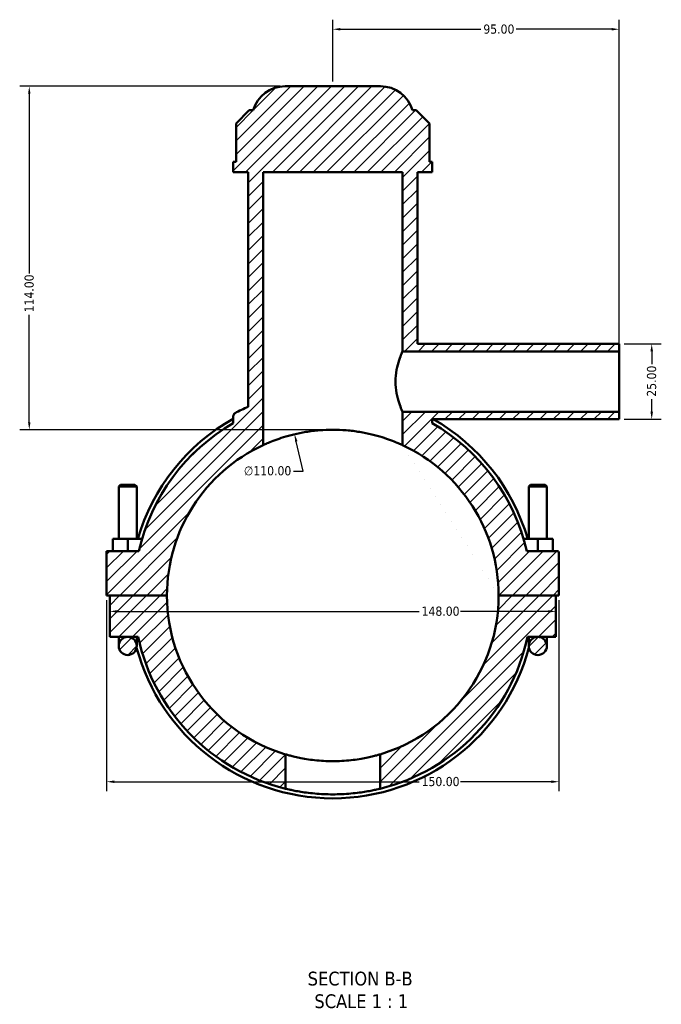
# Model space of a CAD drawing. Header units: millimetres. Extents: x 0 to 898, y -421 to 956.
# Tile 1 of 6: x 301 to 513, y -421 to -95. Entities that reach past the tile are written whole.
import ezdxf

# ---------------------------------------------------------------- set-up
doc = ezdxf.new("R2010")
doc.units = ezdxf.units.MM
for name, color, linetype, lineweight in [('Dimension (ANSI)', 7, 'Continuous', 25), ('Hatch (ANSI)', 7, 'Continuous', 18), ('Symbol (ANSI)', 7, 'Continuous', 25), ('Visible (ANSI)', 7, 'Continuous', 50)]:
    doc.layers.add(name, color=color, linetype=linetype, lineweight=lineweight)
doc.styles.add('Label Text (ANSI)', font='tahoma.ttf')
doc.styles.add('Note Text (ANSI)', font='tahoma.ttf')
doc.dimstyles.new('Default - mm (ANSI)', dxfattribs={"dimtxt": 3.048, "dimasz": 2.5, "dimexe": 3.175, "dimexo": 1.6002, "dimgap": 0.8, "dimtad": 0, "dimtoh": 1, "dimrnd": 1e-08, "dimzin": 4, "dimdsep": 46, "dimtxsty": 'Note Text (ANSI)', "dimcen": 0.09, "dimdle": 10, "dimclrd": 256, "dimclre": 256, "dimclrt": 230, "dimadec": 1, "dimazin": 1, "dimtfac": 1, "dimtofl": 0, "dimtmove": 0, "dimatfit": 3, "dimfxl": 1, "dimtolj": 1, "dimtzin": 4, "dimlwd": -1, "dimlwe": -1, "dimarcsym": 0})

# ---------------------------------------------------------------- blocks, each defined once
blk = doc.blocks.new('*D7')
at = {"layer": 'Defpoints', "color": 0, "transparency": 16777216}
for p in [(391.85, -232.28), (417.21, -339.32)]:
    blk.add_point(p, dxfattribs=at)
at = {"layer": 'Dimension (ANSI)', "transparency": 16777216}
for p, q in [((394.75, -244.52), (392.43, -234.72)), ((391.53, -244.52), (394.75, -244.52))]:
    blk.add_line(p, q, dxfattribs=at)
blk.add_solid([(392.84, -234.62), (392.02, -234.81), (391.85, -232.28)], dxfattribs=at)
at = {"layer": 'Dimension (ANSI)', "color": 230, "true_color": 0xff0080, "transparency": 16777216, "insert": (375.05, -242.88), "char_height": 3.048, "attachment_point": 1, "style": 'Note Text (ANSI)'}
blk.add_mtext('\\A1;∅110.00', dxfattribs=at)
blk = doc.blocks.new('*D9')
at = {"layer": 'Defpoints', "color": 0, "transparency": 16777216}
for p in [(388.71, -116.8), (303.87, -230.8), (404.53, -230.8)]:
    blk.add_point(p, dxfattribs=at)
at = {"layer": 'Dimension (ANSI)', "transparency": 16777216}
for p, q in [((387.11, -116.8), (300.69, -116.8)), ((303.87, -119.3), (303.87, -178.96)), ((303.87, -228.3), (303.87, -192.64)), ((402.93, -230.8), (300.69, -230.8))]:
    blk.add_line(p, q, dxfattribs=at)
for points in [[(303.45, -119.3), (304.28, -119.3), (303.87, -116.8)], [(303.45, -228.3), (304.28, -228.3), (303.87, -230.8)]]:
    blk.add_solid(points, dxfattribs=at)
at = {"layer": 'Dimension (ANSI)', "color": 230, "true_color": 0xff0080, "transparency": 16777216, "insert": (302.28, -191.84), "char_height": 3.048, "attachment_point": 1, "rotation": 90, "style": 'Note Text (ANSI)'}
blk.add_mtext('\\A1;114.00', dxfattribs=at)
blk = doc.blocks.new('*D10')
at = {"layer": 'Defpoints', "color": 0, "transparency": 16777216}
for p in [(499.53, -202.3), (499.53, -227.3), (510.31, -227.3)]:
    blk.add_point(p, dxfattribs=at)
at = {"layer": 'Dimension (ANSI)', "transparency": 16777216}
for p, q in [((501.13, -202.3), (513.49, -202.3)), ((510.31, -204.8), (510.31, -208.99)), ((510.31, -224.8), (510.31, -220.62)), ((501.13, -227.3), (513.49, -227.3))]:
    blk.add_line(p, q, dxfattribs=at)
for points in [[(509.89, -204.8), (510.73, -204.8), (510.31, -202.3)], [(509.89, -224.8), (510.73, -224.8), (510.31, -227.3)]]:
    blk.add_solid(points, dxfattribs=at)
at = {"layer": 'Dimension (ANSI)', "color": 230, "true_color": 0xff0080, "transparency": 16777216, "insert": (508.72, -219.82), "char_height": 3.048, "attachment_point": 1, "rotation": 90, "style": 'Note Text (ANSI)'}
blk.add_mtext('\\A1;25.00', dxfattribs=at)
blk = doc.blocks.new('*D11')
at = {"layer": 'Defpoints', "color": 0, "transparency": 16777216}
for p in [(499.53, -97.89), (404.53, -116.8), (499.53, -204.8)]:
    blk.add_point(p, dxfattribs=at)
at = {"layer": 'Dimension (ANSI)', "transparency": 16777216}
for p, q in [((404.53, -115.2), (404.53, -94.72)), ((499.53, -203.2), (499.53, -94.72)), ((407.03, -97.89), (453.67, -97.89)), ((497.03, -97.89), (465.39, -97.89))]:
    blk.add_line(p, q, dxfattribs=at)
for points in [[(407.03, -97.48), (407.03, -98.31), (404.53, -97.89)], [(497.03, -97.48), (497.03, -98.31), (499.53, -97.89)]]:
    blk.add_solid(points, dxfattribs=at)
at = {"layer": 'Dimension (ANSI)', "color": 230, "true_color": 0xff0080, "transparency": 16777216, "insert": (454.47, -96.31), "char_height": 3.048, "attachment_point": 1, "style": 'Note Text (ANSI)'}
blk.add_mtext('\\A1;95.00', dxfattribs=at)
blk = doc.blocks.new('*D12')
at = {"layer": 'Defpoints', "color": 0, "transparency": 16777216}
for p in [(329.53, -285.75), (479.53, -285.75), (479.53, -347.6)]:
    blk.add_point(p, dxfattribs=at)
at = {"layer": 'Dimension (ANSI)', "transparency": 16777216}
for p, q in [((329.53, -287.35), (329.53, -350.77)), ((479.53, -287.35), (479.53, -350.77)), ((332.03, -347.6), (433.19, -347.6)), ((477.03, -347.6), (446.87, -347.6))]:
    blk.add_line(p, q, dxfattribs=at)
for points in [[(332.03, -347.18), (332.03, -348.02), (329.53, -347.6)], [(477.03, -347.18), (477.03, -348.02), (479.53, -347.6)]]:
    blk.add_solid(points, dxfattribs=at)
at = {"layer": 'Dimension (ANSI)', "color": 230, "true_color": 0xff0080, "transparency": 16777216, "insert": (433.99, -346.01), "char_height": 3.048, "attachment_point": 1, "style": 'Note Text (ANSI)'}
blk.add_mtext('\\A1;150.00', dxfattribs=at)
blk = doc.blocks.new('*D13')
at = {"layer": 'Defpoints', "color": 0, "transparency": 16777216}
for p in [(330.53, -291.08), (478.53, -291.08), (478.53, -291.08)]:
    blk.add_point(p, dxfattribs=at)
at = {"layer": 'Dimension (ANSI)', "transparency": 16777216}
for p, q in [((333.03, -291.08), (433.19, -291.08)), ((476.03, -291.08), (446.87, -291.08))]:
    blk.add_line(p, q, dxfattribs=at)
for points in [[(333.03, -290.66), (333.03, -291.49), (330.53, -291.08)], [(476.03, -290.66), (476.03, -291.49), (478.53, -291.08)]]:
    blk.add_solid(points, dxfattribs=at)
at = {"layer": 'Dimension (ANSI)', "color": 230, "true_color": 0xff0080, "transparency": 16777216, "insert": (433.99, -289.48), "char_height": 3.048, "attachment_point": 1, "style": 'Note Text (ANSI)'}
blk.add_mtext('\\A1;148.00', dxfattribs=at)

msp = doc.modelspace()

# ---------------------------------------------------------------- hatches: boundary and pattern name
at = {"layer": 'Hatch (ANSI)'}
h = msp.add_hatch(dxfattribs=at)
h.set_pattern_fill('ANSI31', color=256, scale=25.4, style=0)
h.set_pattern_definition([(45, (0, 0), (-2.245064, 2.245064), [])])
edge = h.paths.add_edge_path()
edge.add_line((376.481, -145.301), (376.481, -223.154))
edge.add_ellipse((404.531, -285.801), major_axis=(-28.05, 62.647), ratio=1, start_angle=0, end_angle=4.06422)
edge.add_spline(control_points=[(372.112, -225.3), (371.995, -225.362), (371.891, -225.445), (371.717, -225.644), (371.648, -225.759), (371.555, -226.006), (371.531, -226.137), (371.531, -226.27)], knot_values=[-0.118996, -0.118996, -0.118996, -0.118996, -0.0793307, -0.0793307, -0.0396653, -0.0396653, 0, 0, 0, 0], degree=3, periodic=0)
edge.add_line((371.531, -226.27), (371.531, -228.644))
edge.add_ellipse((404.531, -285.801), major_axis=(-33, 57.158), ratio=1, start_angle=0, end_angle=47.0862)
edge.add_line((340.201, -271.051), (329.531, -271.051))
edge.add_line((329.531, -271.051), (329.531, -285.751))
edge.add_line((329.531, -285.751), (349.531, -285.751))
edge.add_ellipse((404.531, -285.801), major_axis=(-55, 0.05), ratio=1, start_angle=294.88667, end_angle=360, ccw=False)
edge.add_line((381.431, -235.888), (381.431, -145.301))
edge.add_line((381.431, -145.301), (427.631, -145.301))
edge.add_line((427.631, -145.301), (427.631, -204.801))
edge.add_line((427.631, -204.801), (499.531, -204.801))
edge.add_line((499.531, -204.801), (499.531, -202.301))
edge.add_line((499.531, -202.301), (432.581, -202.301))
edge.add_line((432.581, -202.301), (432.581, -145.301))
edge.add_line((432.581, -145.301), (437.531, -145.301))
edge.add_line((437.531, -145.301), (437.531, -141.881))
edge.add_line((437.531, -141.881), (436.625, -141.881))
edge.add_line((436.625, -141.881), (436.625, -129.181))
edge.add_line((436.625, -129.181), (432.225, -124.781))
edge.add_line((432.225, -124.781), (430.931, -124.781))
edge.add_ellipse((420.354, -127.801), major_axis=(10.577, 3.02), ratio=1, start_angle=0, end_angle=74.06507)
edge.add_line((420.354, -116.801), (388.709, -116.801))
edge.add_ellipse((388.709, -127.801), major_axis=(0, 11), ratio=1, start_angle=0, end_angle=74.06507)
edge.add_line((378.131, -124.781), (376.838, -124.781))
edge.add_line((376.838, -124.781), (372.438, -129.181))
edge.add_line((372.438, -129.181), (372.438, -141.881))
edge.add_line((372.438, -141.881), (371.531, -141.881))
edge.add_line((371.531, -141.881), (371.531, -145.301))
edge.add_line((371.531, -145.301), (376.481, -145.301))
edge = h.paths.add_edge_path()
edge.add_line((336.531, -299.551), (339.979, -299.551))
edge.add_ellipse((404.531, -285.801), major_axis=(-64.552, -13.75), ratio=1, start_angle=0, end_angle=64.2318)
edge.add_line((388.851, -349.912), (388.851, -338.519))
edge.add_ellipse((404.531, -285.801), major_axis=(-15.68, -52.718), ratio=1, start_angle=286.61637, end_angle=360, ccw=False)
edge.add_line((349.531, -285.851), (330.531, -285.851))
edge.add_line((330.531, -285.851), (330.531, -299.551))
edge.add_line((330.531, -299.551), (336.531, -299.551))
edge = h.paths.add_edge_path()
edge.add_ellipse((479.031, -271.551), major_axis=(0.5, 0), ratio=1, start_angle=0, end_angle=90)
edge.add_line((479.031, -271.051), (468.862, -271.051))
edge.add_ellipse((404.531, -285.801), major_axis=(64.331, 14.75), ratio=1, start_angle=0, end_angle=47.0862)
edge.add_line((437.531, -228.644), (437.531, -227.301))
edge.add_line((437.531, -227.301), (499.531, -227.301))
edge.add_line((499.531, -227.301), (499.531, -224.801))
edge.add_line((499.531, -224.801), (427.631, -224.801))
edge.add_line((427.631, -224.801), (427.631, -235.888))
edge.add_ellipse((404.531, -285.801), major_axis=(23.1, 49.914), ratio=1, start_angle=294.88667, end_angle=360, ccw=False)
edge.add_line((459.531, -285.751), (479.531, -285.751))
edge.add_line((479.531, -285.751), (479.531, -271.551))
edge = h.paths.add_edge_path()
edge.add_ellipse((336.531, -302.551), major_axis=(3, 0), ratio=1, start_angle=0, end_angle=360)
edge = h.paths.add_edge_path()
edge.add_line((478.531, -285.851), (459.531, -285.851))
edge.add_ellipse((404.531, -285.801), major_axis=(55, -0.05), ratio=1, start_angle=286.61637, end_angle=360, ccw=False)
edge.add_line((420.211, -338.519), (420.211, -349.912))
edge.add_ellipse((404.531, -285.801), major_axis=(15.68, -64.11), ratio=1, start_angle=0, end_angle=64.2318)
edge.add_line((469.083, -299.551), (472.531, -299.551))
edge.add_line((472.531, -299.551), (478.531, -299.551))
edge.add_line((478.531, -299.551), (478.531, -285.851))
edge = h.paths.add_edge_path()
edge.add_ellipse((472.531, -302.551), major_axis=(3, 0), ratio=1, start_angle=0, end_angle=360)

# ---------------------------------------------------------------- linework, layer by layer
at = {"layer": 'Visible (ANSI)'}
for p, q in [((420.354, -116.801), (388.709, -116.801)), ((376.838, -124.781), (372.438, -129.181)), ((378.131, -124.781), (376.838, -124.781)), ((432.225, -124.781), (430.931, -124.781)), ((436.625, -129.181), (432.225, -124.781)), ((372.438, -129.181), (372.438, -141.881)), ((436.625, -141.881), (436.625, -129.181)), ((372.438, -141.881), (371.531, -141.881)), ((371.531, -141.881), (371.531, -145.301)), ((437.531, -141.881), (436.625, -141.881)), ((437.531, -145.301), (437.531, -141.881)), ((371.531, -145.301), (376.481, -145.301)), ((376.481, -145.301), (376.481, -223.154)), ((381.431, -235.888), (381.431, -145.301)), ((381.431, -145.301), (427.631, -145.301)), ((427.631, -145.301), (427.631, -204.801)), ((432.581, -202.301), (432.581, -145.301)), ((432.581, -145.301), (437.531, -145.301)), ((499.531, -202.301), (432.581, -202.301)), ((499.531, -204.801), (499.531, -202.301)), ((427.631, -204.801), (499.531, -204.801)), ((499.531, -224.801), (499.531, -204.801)), ((499.531, -224.801), (427.631, -224.801)), ((427.631, -224.801), (427.631, -235.888)), ((499.531, -227.301), (499.531, -224.801)), ((371.531, -226.27), (371.531, -228.644)), ((437.531, -228.644), (437.531, -227.301)), ((437.531, -227.301), (499.531, -227.301)), ((334.131, -249.085), (333.531, -249.685)), ((333.531, -249.685), (339.531, -249.685)), ((333.531, -249.685), (333.531, -267.051)), ((338.931, -249.085), (334.131, -249.085)), ((338.931, -249.085), (339.531, -249.685)), ((339.531, -249.685), (339.531, -267.051)), ((470.131, -249.085), (469.531, -249.685)), ((475.531, -249.685), (469.531, -249.685)), ((469.531, -267.051), (469.531, -249.685)), ((470.131, -249.085), (474.931, -249.085)), ((474.931, -249.085), (475.531, -249.685)), ((475.531, -267.051), (475.531, -249.685)), ((336.531, -267.051), (331.531, -267.051)), ((331.531, -271.051), (331.531, -267.051)), ((336.531, -271.051), (336.531, -267.051)), ((341.251, -267.051), (336.531, -267.051)), ((467.812, -267.051), (472.531, -267.051)), ((472.531, -267.051), (477.531, -267.051)), ((472.531, -271.051), (472.531, -267.051)), ((477.531, -271.051), (477.531, -267.051)), ((340.201, -271.051), (329.531, -271.051)), ((329.531, -271.051), (329.531, -285.751)), ((479.031, -271.051), (468.862, -271.051)), ((479.531, -285.751), (479.531, -271.551)), ((329.531, -285.751), (349.531, -285.751)), ((349.531, -285.851), (330.531, -285.851)), ((330.531, -285.851), (330.531, -299.551)), ((333.531, -285.751), (333.531, -285.851)), ((339.531, -285.751), (339.531, -285.851)), ((459.531, -285.751), (479.531, -285.751)), ((478.531, -285.851), (459.531, -285.851)), ((469.531, -285.851), (469.531, -285.751)), ((475.531, -285.851), (475.531, -285.751)), ((478.531, -299.551), (478.531, -285.851)), ((330.531, -299.551), (336.531, -299.551)), ((333.531, -299.551), (333.531, -302.551)), ((336.531, -299.551), (339.979, -299.551)), ((339.531, -302.551), (339.531, -299.551)), ((469.083, -299.551), (472.531, -299.551)), ((469.531, -299.551), (469.531, -302.551)), ((472.531, -299.551), (478.531, -299.551)), ((475.531, -302.551), (475.531, -299.551)), ((388.851, -349.912), (388.851, -338.519)), ((420.211, -338.519), (420.211, -349.912))]:
    msp.add_line(p, q, dxfattribs=at)
for centre in [(336.531, -302.551), (472.531, -302.551)]:
    msp.add_circle(centre, 3, dxfattribs=at)
for centre, radius, start, end in [((388.709, -127.801), 11, 90, 164.06507), ((420.354, -127.801), 11, 15.93493, 90), ((404.531, -285.801), 68.64, 114.1203, 118.18452), ((404.531, -285.801), 67.32, 119.35347, 163.82808), ((404.531, -285.801), 66, 120, 167.0862), ((404.531, -285.801), 66, 12.9138, 60), ((404.531, -285.801), 67.32, 16.17192, 60.34078), ((404.531, -285.801), 55, 114.83459, 179.94791), ((404.531, -285.801), 55, 0.05209, 65.16541), ((479.031, -271.551), 0.5, 0, 90), ((404.531, -285.801), 55, 180.05209, 253.43572), ((404.531, -285.801), 55, 286.56428, 359.94791), ((404.531, -285.801), 66, 192.0247, 256.2565), ((404.531, -285.801), 66, 283.7435, 347.9753), ((404.531, -285.801), 67.32, 194.90707, 345.09293)]:
    msp.add_arc(centre, radius, start, end, dxfattribs=at)
for points, knots in [([(427.631, -204.801), (427.631, -204.801), (427.516, -205.059), (427.1, -206.085), (426.805, -206.852), (426.24, -208.61), (425.931, -209.723), (425.484, -212.18), (425.355, -213.526), (425.355, -214.801)], [4.5870159, 4.5870159, 4.5870159, 4.5870159, 4.9689939, 4.9689939, 5.3509719, 5.3509719, 5.7334966, 5.7334966, 6.1160212, 6.1160212, 6.1160212, 6.1160212]), ([(425.355, -214.801), (425.355, -216.076), (425.484, -217.423), (425.931, -219.88), (426.24, -220.993), (426.805, -222.75), (427.1, -223.518), (427.516, -224.544), (427.631, -224.801), (427.631, -224.801)], [0, 0, 0, 0, 0.3825246, 0.3825246, 0.7650493, 0.7650493, 1.1470273, 1.1470273, 1.5290053, 1.5290053, 1.5290053, 1.5290053]), ([(372.112, -225.3), (371.995, -225.362), (371.891, -225.445), (371.717, -225.644), (371.648, -225.759), (371.555, -226.006), (371.531, -226.137), (371.531, -226.27)], [-0.11899604, -0.11899604, -0.11899604, -0.11899604, -0.07933069, -0.07933069, -0.03966535, -0.03966535, 0, 0, 0, 0]), ([(427.631, -235.888), (427.631, -235.888), (427.488, -235.821), (426.895, -235.552), (426.444, -235.351), (425.26, -234.853), (424.526, -234.557), (422.837, -233.929), (421.881, -233.599), (419.851, -232.967), (418.703, -232.643), (416.199, -232.038), (414.842, -231.757), (412.001, -231.292), (410.515, -231.107), (407.514, -230.862), (406.001, -230.801), (403.062, -230.801), (401.548, -230.862), (398.548, -231.107), (397.061, -231.292), (394.221, -231.757), (392.864, -232.038), (390.359, -232.643), (389.212, -232.967), (387.181, -233.599), (386.226, -233.929), (384.536, -234.557), (383.802, -234.853), (382.619, -235.351), (382.168, -235.552), (381.574, -235.821), (381.431, -235.888), (381.431, -235.888)], [7.0573621, 7.0573621, 7.0573621, 7.0573621, 7.4987233, 7.4987233, 7.9400846, 7.9400846, 8.3814459, 8.3814459, 8.8228071, 8.8228071, 9.2636161, 9.2636161, 9.7044251, 9.7044251, 10.1452341, 10.1452341, 10.5860431, 10.5860431, 11.0268521, 11.0268521, 11.4676611, 11.4676611, 11.9084701, 11.9084701, 12.3492791, 12.3492791, 12.7906404, 12.7906404, 13.2320017, 13.2320017, 13.6733629, 13.6733629, 14.1147242, 14.1147242, 14.1147242, 14.1147242]), ([(388.851, -338.519), (388.851, -338.519), (388.947, -338.548), (389.346, -338.664), (389.65, -338.752), (390.452, -338.97), (390.95, -339.102), (392.1, -339.381), (392.751, -339.53), (394.137, -339.815), (394.92, -339.962), (396.627, -340.237), (397.551, -340.365), (399.481, -340.578), (400.488, -340.662), (402.519, -340.774), (403.541, -340.801), (405.521, -340.801), (406.544, -340.774), (408.574, -340.662), (409.582, -340.578), (411.512, -340.365), (412.436, -340.237), (414.143, -339.962), (414.926, -339.815), (416.312, -339.53), (416.963, -339.381), (418.112, -339.102), (418.61, -338.97), (419.412, -338.752), (419.716, -338.664), (420.116, -338.548), (420.211, -338.519), (420.211, -338.519)], [4.7537348, 4.7537348, 4.7537348, 4.7537348, 5.050879, 5.050879, 5.3480232, 5.3480232, 5.6451674, 5.6451674, 5.9423116, 5.9423116, 6.2393842, 6.2393842, 6.5364569, 6.5364569, 6.8335295, 6.8335295, 7.1306022, 7.1306022, 7.4276748, 7.4276748, 7.7247474, 7.7247474, 8.0218201, 8.0218201, 8.3188927, 8.3188927, 8.6160369, 8.6160369, 8.9131811, 8.9131811, 9.2103253, 9.2103253, 9.5074696, 9.5074696, 9.5074696, 9.5074696]), ([(420.211, -349.912), (420.211, -349.912), (420.116, -349.935), (419.718, -350.031), (419.414, -350.103), (418.613, -350.283), (418.114, -350.391), (416.964, -350.622), (416.313, -350.745), (414.925, -350.982), (414.141, -351.104), (412.432, -351.332), (411.507, -351.439), (409.577, -351.615), (408.569, -351.686), (406.541, -351.779), (405.52, -351.801), (403.543, -351.801), (402.522, -351.779), (400.493, -351.686), (399.486, -351.615), (397.555, -351.439), (396.63, -351.332), (394.922, -351.104), (394.138, -350.982), (392.75, -350.745), (392.098, -350.622), (390.948, -350.391), (390.45, -350.283), (389.649, -350.103), (389.345, -350.031), (388.946, -349.935), (388.851, -349.912), (388.851, -349.912)], [0, 0, 0, 0, 0.2965639, 0.2965639, 0.5931278, 0.5931278, 0.8896916, 0.8896916, 1.1862555, 1.1862555, 1.4827858, 1.4827858, 1.779316, 1.779316, 2.0758463, 2.0758463, 2.3723765, 2.3723765, 2.6689068, 2.6689068, 2.965437, 2.965437, 3.2619673, 3.2619673, 3.5584976, 3.5584976, 3.8550614, 3.8550614, 4.1516253, 4.1516253, 4.4481892, 4.4481892, 4.7447531, 4.7447531, 4.7447531, 4.7447531])]:
    msp.add_open_spline(points, degree=3, knots=knots, dxfattribs=at)

# ---------------------------------------------------------------- texts
at = {"layer": 'Symbol (ANSI)', "char_height": 4.572, "attachment_point": 7, "style": 'Label Text (ANSI)'}
for s, insert in [('SECTION B-B', (396.203, -415.306)), ('SCALE 1 : 1', (398.426, -422.819))]:
    msp.add_mtext(s, dxfattribs=dict(at, insert=insert))

# ---------------------------------------------------------------- dimensions: what is measured, and where the dimension line sits
at = {"layer": 'Dimension (ANSI)'}
for base, p1, p2, angle, override, picture, middle in [((499.531, -97.892), (404.531, -116.801), (499.531, -204.801), 180, {"dimtoh": 0, "dimdec": 2, "dimtp": 0, "dimtm": 0, "dimtdec": 2, "dimatfit": 1}, '*D11', (459.531, -97.892)), ((303.866, -230.802), (388.709, -116.801), (404.531, -230.802), 90, {"dimtoh": 0, "dimdec": 2, "dimtp": 0, "dimtm": 0, "dimtdec": 2, "dimatfit": 1}, '*D9', (303.866, -185.802)), ((510.311, -227.301), (499.531, -202.301), (499.531, -227.301), 90, {"dimtoh": 0, "dimdec": 2, "dimtp": 0, "dimtm": 0, "dimtdec": 2, "dimatfit": 1}, '*D10', (510.311, -214.801)), ((479.531, -347.599), (329.531, -285.751), (479.531, -285.751), 180, {"dimtoh": 0, "dimdec": 2, "dimtp": 0, "dimtm": 0, "dimtdec": 2, "dimatfit": 1}, '*D12', (440.031, -347.599)), ((478.531, -291.078), (330.531, -291.078), (478.531, -291.078), 180, {"dimtoh": 0, "dimdec": 2, "dimse1": 1, "dimse2": 1, "dimtp": 0, "dimtm": 0, "dimtdec": 2, "dimatfit": 1}, '*D13', (440.031, -291.078))]:
    dim = msp.add_linear_dim(base=base, p1=p1, p2=p2, angle=angle, dimstyle='Default - mm (ANSI)', override=override, dxfattribs=at)
    dim.commit()
    dim.dimension.update_dxf_attribs({"geometry": picture, "text_midpoint": middle, "dimtype": 160})
dim = msp.add_diameter_dim_2p(p1=(417.208, -339.324), p2=(391.854, -232.282), dimstyle='Default - mm (ANSI)', override={"dimtih": 1, "dimdec": 2, "dimlfac": 0.999973, "dimtp": 0, "dimtm": 0, "dimtdec": 2}, dxfattribs=at)
dim.commit()
dim.dimension.update_dxf_attribs({"geometry": '*D7', "text_midpoint": (382.892, -244.52), "dimtype": 163})

doc.saveas('drawing.dxf')
